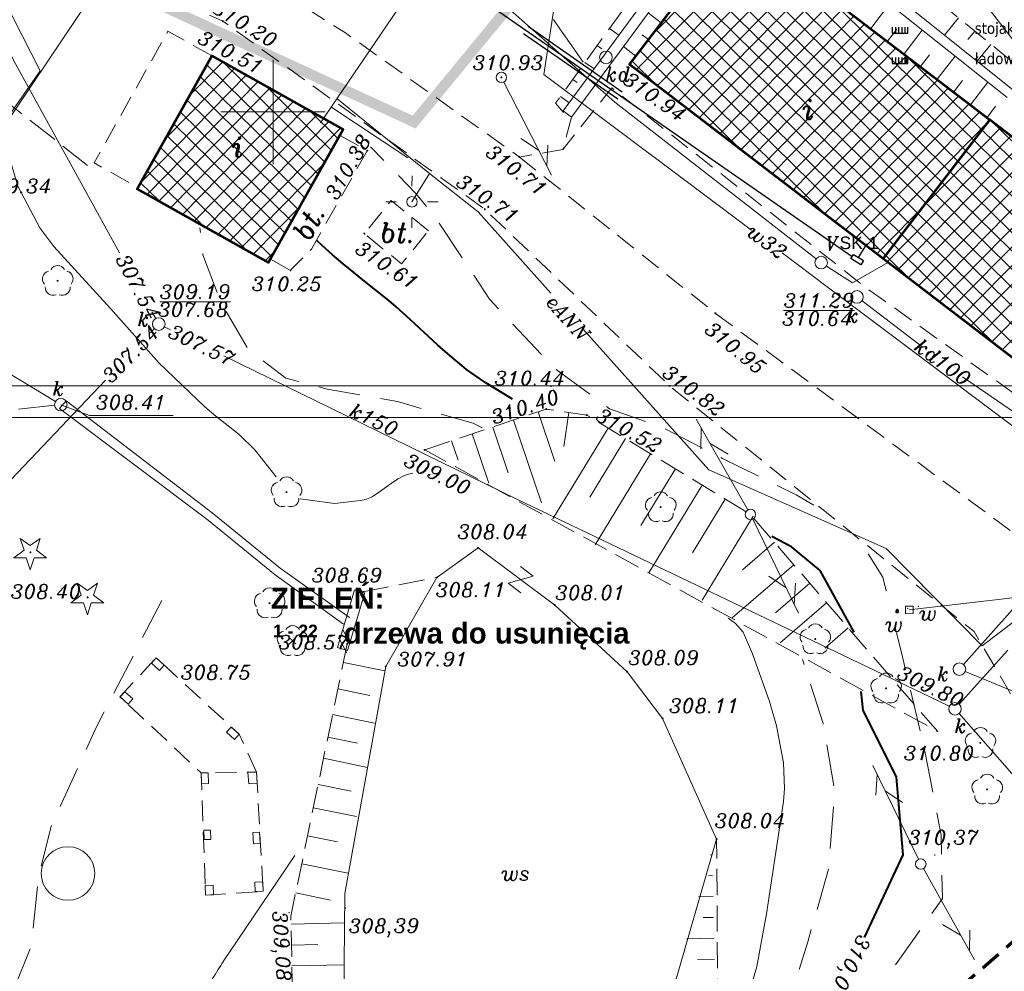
# Model space of a CAD drawing. Extents: x 4615668 to 9294084, y 5334101 to 10688993.
# Tile 15 of 37: x 4651220 to 4651267, y 5338690 to 5338736. Entities that reach past the tile are written whole.
import ezdxf
from ezdxf.enums import TextEntityAlignment as Align

# ---------------------------------------------------------------- set-up
doc = ezdxf.new("R2010")
doc.units = 0
doc.header["$MEASUREMENT"] = 0
for name, pattern in [('BUBZ02', [1.75, 1.25, -0.5]), ('BUIB10', [1.5, 1, -0.5]), ('DASHDOT', [25.4, 12.7, -6.35, 0, -6.35]), ('DASHED', [19.05, 12.7, -6.35]), ('EGBK02', [2, 1.5, -0.5]), ('KTCR', [1.5, 1, -0.5]), ('l215_500', [2.5, 1.5, -0.4125, 0.175, -0.4125]), ('l217_500', [2, 1.5, -0.5]), ('l266_500', [1, 0.5, -0.5]), ('l346_500', [1.5, 1, -0.5]), ('l423_500', [2, 1.5, -0.5]), ('l641_500', [1.5, 1, -0.5]), ('l812_500', [3, 2, -1]), ('l823_500', [1.75, 1.25, -0.5])]:
    doc.linetypes.add(name, pattern=pattern)
for name, color, linetype in [('25', 7, 'Continuous'), ('52', 7, 'Continuous'), ('proj_tt_ww', 5, 'Continuous'), ('projekt', 202, 'Continuous'), ('sciany', 1, 'Continuous'), ('tpsa_stolarka', 4, 'Continuous')]:
    doc.layers.add(name, color=color, linetype=linetype)
for name, color, linetype, lineweight in [('A_SZRAF', 253, 'Continuous', 5), ('budynek', 7, 'Continuous', 53), ('chodnik', 7, 'l423_500', 13), ('e_slupy', 7, 'Continuous', 13), ('eNN', 7, 'Continuous', 13), ('funkcja_kondygnacja', 7, 'Continuous', 13), ('gr_klasy', 7, 'l217_500', 13), ('hatch', 253, 'Continuous', 0), ('k', 7, 'Continuous', 13), ('k_elem_naziemne', 7, 'Continuous', 13), ('k_opis', 7, 'Continuous', 13), ('k_rzedne', 7, 'Continuous', 13), ('mur', 7, 'Continuous', 13), ('opisy_drog', 7, 'Continuous', 13), ('pkt_wys', 7, 'Continuous', 13), ('przehaczenie', 7, 'Continuous', 13), ('robocza26', 7, 'Continuous', 13), ('robocza50', 7, 'Continuous', 13), ('rowy', 7, 'l266_500', 13), ('sciany - mur', 1, 'Continuous', 30), ('skarpa_gora', 7, 'l823_500', 13), ('skarpa_umoc', 7, 'Continuous', 13), ('t', 7, 'Continuous', 13), ('t_elem_naziemne', 7, 'Continuous', 13), ('t_slupy', 7, 'Continuous', 13), ('w', 7, 'Continuous', 13), ('w_elem_naziemne', 7, 'Continuous', 13), ('warst_ciagla', 7, 'Continuous', 0), ('warst_opis', 7, 'Continuous', 0), ('warst_pogrub', 7, 'Continuous', 40), ('warst_przeryw', 7, 'l812_500', 0), ('wiata', 7, 'l346_500', 13), ('wiata_podpora', 7, 'Continuous', 13), ('woda_stojaca', 7, 'Continuous', 13), ('Wymiar', 7, 'Continuous', 9), ('zakresy', 7, 'l215_500', 70), ('zielen', 7, 'Continuous', 13)]:
    doc.layers.add(name, color=color, linetype=linetype, lineweight=lineweight)
doc.styles.add('ARIAL_CE', font='arial.ttf', dxfattribs={"height": 15})
doc.styles.get("Standard").update_dxf_attribs({"font": 'txt.shx'})
doc.styles.add('Style-ITALIC_1250', font='ITALIC_1250.shx')
doc.styles.add('tomek14', font='ISOCP.shx', dxfattribs={"height": 14})
doc.styles.add('txt', font='TXT', dxfattribs={"height": 0.2})
pattern_1 = [(45.5, (-2238.741, -612.6516), (-0.44578153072, 0.43806829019), []), (135.5, (-2238.741, -612.6516), (-0.43806829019, -0.44578153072), [])]

# ---------------------------------------------------------------- blocks, each defined once
blk = doc.blocks.new('*M45')
at = {"layer": '25', "color": 165, "linetype": 'Continuous'}
blk.add_lwpolyline([(5, 0), (4.9, 0.8), (4.8, 1.5), (4.5, 2.3), (4, 2.9), (3.5, 3.5), (2.9, 4), (2.3, 4.5), (1.5, 4.8), (0.8, 4.9), (0, 5), (-0.8, 4.9), (-1.6, 4.8), (-2.3, 4.5), (-2.9, 4), (-3.5, 3.5), (-4.1, 2.9), (-4.5, 2.3), (-4.8, 1.5), (-4.9, 0.8), (-5, 0), (-4.9, -0.8), (-4.7, -1.6), (-4.4, -2.3), (-4, -3), (-3.5, -3.5), (-2.9, -4.1), (-2.3, -4.5), (-1.5, -4.8), (-0.8, -4.9), (0, -5), (0.8, -4.9), (1.6, -4.7), (2.3, -4.4), (3, -4), (3.6, -3.5), (4.1, -2.9), (4.5, -2.2), (4.8, -1.5), (4.9, -0.8), (5, 0)], dxfattribs=at)
blk.add_lwpolyline([(5, 0), (4.9, 0.8), (4.8, 1.5), (4.5, 2.3), (4, 2.9), (3.5, 3.5), (2.9, 4), (2.3, 4.5), (1.5, 4.8), (0.8, 4.9), (0, 5), (-0.8, 4.9), (-1.6, 4.8), (-2.3, 4.5), (-2.9, 4), (-3.5, 3.5), (-4.1, 2.9), (-4.5, 2.3), (-4.8, 1.5), (-4.9, 0.8), (-5, 0), (-4.9, -0.8), (-4.7, -1.6), (-4.4, -2.3), (-4, -3), (-3.5, -3.5), (-2.9, -4.1), (-2.3, -4.5), (-1.5, -4.8), (-0.8, -4.9), (0, -5), (0.8, -4.9), (1.6, -4.7), (2.3, -4.4), (3, -4), (3.6, -3.5), (4.1, -2.9), (4.5, -2.2), (4.8, -1.5), (4.9, -0.8), (5, 0)], dxfattribs=at)
for p in [(-4.9, 0.8), (-4.8, 1.5), (-4.5, 2.3), (-4.1, 2.9), (-3.5, 3.5), (-2.9, 4), (-2.3, 4.5), (-1.6, 4.8), (-0.8, 4.9), (0, 5), (0.8, 4.9), (1.5, 4.8), (2.3, 4.5), (2.9, 4), (3.5, 3.5), (4, 2.9), (4.5, 2.3), (4.8, 1.5), (4.9, 0.8), (5, 0), (-5, 0), (-4.9, -0.8), (-4.7, -1.6), (-4.4, -2.3), (-4, -3), (-3.5, -3.5), (-2.9, -4.1), (-2.3, -4.5), (-1.5, -4.8), (-0.8, -4.9), (0, -5), (0.8, -4.9), (1.6, -4.7), (2.3, -4.4), (3, -4), (3.6, -3.5), (4.1, -2.9), (4.5, -2.2), (4.8, -1.5), (4.9, -0.8)]:
    blk.add_point(p, dxfattribs=at)
blk = doc.blocks.new('*M46')
at = {"layer": '25', "color": 165, "linetype": 'Continuous'}
blk.add_lwpolyline([(5, 0), (4.9, 0.8), (4.8, 1.5), (4.5, 2.3), (4, 2.9), (3.5, 3.5), (2.9, 4), (2.3, 4.5), (1.5, 4.8), (0.8, 4.9), (0, 5), (-0.8, 4.9), (-1.6, 4.8), (-2.3, 4.5), (-2.9, 4), (-3.5, 3.5), (-4.1, 2.9), (-4.5, 2.3), (-4.8, 1.5), (-4.9, 0.8), (-5, 0), (-4.9, -0.8), (-4.7, -1.6), (-4.4, -2.3), (-4, -3), (-3.5, -3.5), (-2.9, -4.1), (-2.3, -4.5), (-1.5, -4.8), (-0.8, -4.9), (0, -5), (0.8, -4.9), (1.6, -4.7), (2.3, -4.4), (3, -4), (3.6, -3.5), (4.1, -2.9), (4.5, -2.2), (4.8, -1.5), (4.9, -0.8), (5, 0)], dxfattribs=at)
blk.add_lwpolyline([(5, 0), (4.9, 0.8), (4.8, 1.5), (4.5, 2.3), (4, 2.9), (3.5, 3.5), (2.9, 4), (2.3, 4.5), (1.5, 4.8), (0.8, 4.9), (0, 5), (-0.8, 4.9), (-1.6, 4.8), (-2.3, 4.5), (-2.9, 4), (-3.5, 3.5), (-4.1, 2.9), (-4.5, 2.3), (-4.8, 1.5), (-4.9, 0.8), (-5, 0), (-4.9, -0.8), (-4.7, -1.6), (-4.4, -2.3), (-4, -3), (-3.5, -3.5), (-2.9, -4.1), (-2.3, -4.5), (-1.5, -4.8), (-0.8, -4.9), (0, -5), (0.8, -4.9), (1.6, -4.7), (2.3, -4.4), (3, -4), (3.6, -3.5), (4.1, -2.9), (4.5, -2.2), (4.8, -1.5), (4.9, -0.8), (5, 0)], dxfattribs=at)
for p in [(-4.9, 0.8), (-4.8, 1.5), (-4.5, 2.3), (-4.1, 2.9), (-3.5, 3.5), (-2.9, 4), (-2.3, 4.5), (-1.6, 4.8), (-0.8, 4.9), (0, 5), (0.8, 4.9), (1.5, 4.8), (2.3, 4.5), (2.9, 4), (3.5, 3.5), (4, 2.9), (4.5, 2.3), (4.8, 1.5), (4.9, 0.8), (5, 0), (-5, 0), (-4.9, -0.8), (-4.7, -1.6), (-4.4, -2.3), (-4, -3), (-3.5, -3.5), (-2.9, -4.1), (-2.3, -4.5), (-1.5, -4.8), (-0.8, -4.9), (0, -5), (0.8, -4.9), (1.6, -4.7), (2.3, -4.4), (3, -4), (3.6, -3.5), (4.1, -2.9), (4.5, -2.2), (4.8, -1.5), (4.9, -0.8)]:
    blk.add_point(p, dxfattribs=at)
blk = doc.blocks.new('*M47')
at = {"layer": '25', "color": 165, "linetype": 'Continuous'}
blk.add_line((0, 5), (0, 10), dxfattribs=at)
blk.add_line((0, 5), (0, 10), dxfattribs=at)
for p in [(0, 10), (0, 5)]:
    blk.add_point(p, dxfattribs=at)
blk = doc.blocks.new('*M48')
at = {"layer": '25', "color": 165, "linetype": 'Continuous'}
blk.add_line((-3.5, 6.5), (0, 10), dxfattribs=at)
blk.add_line((-3.5, 6.5), (0, 10), dxfattribs=at)
for p in [(-3.5, 6.5), (0, 10)]:
    blk.add_point(p, dxfattribs=at)
blk = doc.blocks.new('*M49')
at = {"layer": '25', "color": 165, "linetype": 'Continuous'}
blk.add_line((0, 10), (3.5, 6.5), dxfattribs=at)
blk.add_line((0, 10), (3.5, 6.5), dxfattribs=at)
for p in [(0, 10), (3.5, 6.5)]:
    blk.add_point(p, dxfattribs=at)
blk = doc.blocks.new('HYP')
at = {"layer": '25', "color": 165, "linetype": 'Continuous'}
for name in ['*M45', '*M46', '*M48', '*M47', '*M49']:
    blk.add_blockref(name, (0, 0), dxfattribs=at)
blk = doc.blocks.new('WYS')
at = {"layer": '52', "color": 67, "linetype": 'Continuous'}
blk.add_circle((0, 0), 0.08, dxfattribs=at)
blk = doc.blocks.new('506_5')
at = {"layer": 'k_elem_naziemne', "color": 24, "linetype": 'Continuous', "lineweight": 13}
blk.add_circle((0, 0), 0.3, dxfattribs=at)
blk = doc.blocks.new('511_5')
at = {"layer": 'e_slupy', "color": 7, "linetype": 'Continuous', "lineweight": 13}
blk.add_circle((0, 0), 0.25, dxfattribs=at)
blk = doc.blocks.new('515_5')
at = {"layer": 'e_slupy', "color": 7, "linetype": 'Continuous', "lineweight": 13}
for p, q in [((0, 0.75), (0, 1.25)), ((-1.25, 0), (-0.75, 0)), ((0.75, 0), (1.25, 0)), ((0, -1.25), (0, -0.75))]:
    blk.add_line(p, q, dxfattribs=at)
blk = doc.blocks.new('506_5_1')
at = {"layer": 't_elem_naziemne', "color": 7, "linetype": 'Continuous', "lineweight": 13}
blk.add_circle((0, 0), 0.3, dxfattribs=at)
blk = doc.blocks.new('922_5')
at = {"layer": 'zielen', "linetype": 'Continuous', "lineweight": 13}
h = blk.add_hatch(color=96, dxfattribs=at)
edge = h.paths.add_edge_path()
edge.add_arc((0, 0), 0.05, 0, 360)
at = {"layer": 'zielen', "color": 96, "linetype": 'Continuous', "lineweight": 13}
for centre, start, end in [((0.005, 0.357), 30.1243, 149.8757), ((-0.352, 0.098), 101.9988, 221.9759), ((0.362, 0.098), 318.0241, 78.0012), ((-0.215, -0.321), 174.335, 293.7607), ((0.225, -0.321), 246.2393, 5.665)]:
    blk.add_arc(centre, 0.375, start, end, dxfattribs=at)
blk = doc.blocks.new('921_5')
at = {"layer": 'zielen', "linetype": 'Continuous', "lineweight": 13}
h = blk.add_hatch(color=96, dxfattribs=at)
edge = h.paths.add_edge_path()
edge.add_arc((0, 0), 0.05, 0, 360)
at = {"layer": 'zielen', "color": 96, "linetype": 'Continuous', "lineweight": 13, "flags": 128}
blk.add_lwpolyline([(-0.01, -0.83), (0.17, -0.26), (0.77, -0.26), (0.29, 0.1), (0.47, 0.67), (-0.01, 0.32), (-0.5, 0.67), (-0.31, 0.1), (-0.8, -0.26), (-0.2, -0.26)], close=True, dxfattribs=at)
blk = doc.blocks.new('511_5_1')
at = {"layer": 't_slupy', "color": 7, "linetype": 'Continuous', "lineweight": 13}
blk.add_circle((0, 0), 0.25, dxfattribs=at)
blk = doc.blocks.new('SUPT01')
at = {"layer": 't_slupy', "color": 30, "linetype": 'Continuous', "lineweight": 13}
for p, q in [((95.32, 0), (78, 10)), ((5, 0), (105, 0)), ((60.68, -10), (78, 0))]:
    blk.add_line(p, q, dxfattribs=at)
blk = doc.blocks.new('SUPT1')
at = {"layer": 't_slupy', "color": 30, "linetype": 'Continuous', "lineweight": 13, "xscale": 0.05, "yscale": 0.05, "zscale": 0.05}
blk.add_blockref('SUPT01', (0, 0), dxfattribs=at)
blk = doc.blocks.new('*U105')
at = {"layer": 'mur', "color": 7, "linetype": 'Continuous', "lineweight": 13}
for p, q in [((0, 0.0005), (-0.0007, -0.0002)), ((0.0007, 0.0005), (0, -0.0002))]:
    blk.add_line(p, q, dxfattribs=at)
blk = doc.blocks.new('801_5')
at = {"layer": 'pkt_wys', "linetype": 'Continuous', "lineweight": 13}
h = blk.add_hatch(color=7, dxfattribs=at)
edge = h.paths.add_edge_path()
edge.add_arc((0, 0), 0.05, 0, 360)
blk = doc.blocks.new('507_5')
at = {"layer": 'w_elem_naziemne', "color": 7, "linetype": 'Continuous', "lineweight": 13, "flags": 128}
blk.add_lwpolyline([(-0.18, -0.18), (0.18, -0.18), (0.18, 0.18), (-0.18, 0.18)], close=True, dxfattribs=at)
blk = doc.blocks.new('991_5')
at = {"layer": 'przehaczenie', "color": 7, "linetype": 'Continuous', "lineweight": 13, "flags": 128}
blk.add_lwpolyline([(-0.38, 0.5), (0.38, 0.5), (-0.38, -0.5), (0.38, -0.5)], dxfattribs=at)
blk = doc.blocks.new('G$C3390F2A0')
at = {"layer": 'budynek', "color": 7, "linetype": 'Continuous', "lineweight": 53}
blk.add_line((137.039, 109.831), (131.935, 103.165), dxfattribs=at)
at = {"layer": 'budynek', "color": 7, "linetype": 'Continuous', "lineweight": 53, "flags": 128}
for points in [[(119.808, 112.453), (124.906, 119.109), (137.031, 109.822), (137.038, 109.832), (149.345, 100.39), (144.247, 93.734)], [(99.838, 112.875), (106.13, 109.347), (102.561, 102.981), (96.269, 106.508)]]:
    blk.add_lwpolyline(points, close=True, dxfattribs=at)
at = {"layer": 'chodnik', "color": 7, "linetype": 'KTCR', "lineweight": 13}
blk.add_line((102.654, 103.148), (103.605, 102.615), dxfattribs=at)
at = {"layer": 'chodnik', "color": 7, "linetype": 'KTCR', "lineweight": 13, "flags": 128}
for points in [[(116.626, 108.389), (114.554, 108.033), (114.554, 108.033), (114.554, 108.033), (106.236, 113.966), (96.717, 119.999), (93.715, 121.509), (92.12, 123.324), (91.281, 125.389), (91.337, 127.664), (91.881, 128.75), (95.101, 136.793), (95.101, 136.793), (98.306, 145.43), (99.411, 145.057)], [(91.05, 116.682), (94.448, 116.483), (97.042, 116.054), (100.367, 114.528), (112.897, 105.533), (112.897, 105.533), (121.73, 97.085), (136.288, 85.332), (136.288, 85.332), (140.543, 78.104), (140.543, 78.104)], [(99.823, 112.883), (97.748, 114.047), (94.219, 107.752), (96.293, 106.588)], [(117.042, 109.94), (116.626, 108.389), (118.971, 111.336), (131.21, 101.72), (143.551, 92.899), (143.785, 93.184)], [(105.973, 109.067), (107.275, 108.337), (104.611, 103.632), (103.605, 102.615)], [(114.554, 108.033), (123.919, 100.562), (144.928, 85.077), (153.883, 83.349)]]:
    blk.add_lwpolyline(points, dxfattribs=at)
blk.add_lwpolyline([(110.205, 104.502), (108.423, 105.949), (107.138, 104.367), (108.919, 102.92)], close=True, dxfattribs=at)
at = {"layer": 'chodnik', "color": 7, "linetype": 'Continuous', "lineweight": 13, "ltscale": 0.1}
blk.add_circle((92.967, 73.759), 1.282, dxfattribs=at)
at = {"layer": 'eNN', "color": 1, "linetype": 'Continuous', "lineweight": 13}
blk.add_line((110.26, 107.252), (109.414, 105.888), dxfattribs=at)
at = {"layer": 'eNN', "color": 1, "linetype": 'Continuous', "lineweight": 13, "flags": 128}
for points in [[(99.894, 119.788), (108.838, 115.343), (108.736, 115.104), (105.035, 109.667)], [(116.056, 101.521), (112.579, 105.415), (110.26, 107.252), (105.827, 110.83)], [(145.794, 89.743), (141.831, 88.583), (136.68, 84.656), (132.082, 89.313), (123.604, 93.063), (117.592, 99.799)]]:
    blk.add_lwpolyline(points, dxfattribs=at)
at = {"layer": 'gr_klasy', "color": 96, "linetype": 'EGBK02', "lineweight": 13}
blk.add_line((93.907, 107.632), (85.811, 113.961), dxfattribs=at)
at = {"layer": 'k', "color": 24, "linetype": 'Continuous', "lineweight": 13}
for p, q in [((133.854, 98.92), (130.934, 101.159)), ((96.913, 99.628), (97.101, 99.825)), ((97.577, 99.91), (97.874, 99.764)), ((100.411, 98.523), (114.465, 91.646)), ((90.021, 97.759), (92.37, 96.34)), ((142.881, 92.595), (135.743, 97.513)), ((82.146, 84.119), (94.756, 97.362)), ((90.604, 95.972), (92.336, 96.169)), ((114.465, 91.646), (134.136, 82.233)), ((139.612, 88.068), (135.79, 83.757)), ((135.579, 81.861), (137.899, 84.445)), ((134.136, 82.233), (135.108, 81.768)), ((135.576, 81.412), (142.447, 73.567))]:
    blk.add_line(p, q, dxfattribs=at)
at = {"layer": 'k', "color": 24, "linetype": 'Continuous', "lineweight": 13, "flags": 128}
for points in [[(95.431, 103.452), (90.375, 112.641), (87.506, 118.734)], [(97.163, 100.305), (96.982, 100.633)]]:
    blk.add_lwpolyline(points, dxfattribs=at)
at = {"layer": 'k_rzedne', "color": 24, "linetype": 'Continuous', "lineweight": 13, "flags": 128}
for points in [[(92.626, 96.185), (94, 95.663), (98, 95.663)], [(135.868, 83.419), (138.143, 82.489), (142.143, 82.489)]]:
    blk.add_lwpolyline(points, dxfattribs=at)
at = {"layer": 'mur', "color": 7, "linetype": 'Continuous', "lineweight": 13}
for p, q in [((106.673, 87.334), (105.854, 84.574)), ((107.153, 87.192), (106.333, 84.432)), ((107.153, 87.192), (106.673, 87.334)), ((106.333, 84.432), (105.854, 84.574))]:
    blk.add_line(p, q, dxfattribs=at)
at = {"layer": 'robocza26', "color": 7, "linetype": 'Continuous', "lineweight": 0}
for p, q in [((102.769, 107.688), (102.769, 112.688)), ((100.269, 110.188), (105.269, 110.188))]:
    blk.add_line(p, q, dxfattribs=at)
at = {"layer": 'robocza50', "color": 7, "linetype": 'Continuous', "lineweight": 0}
for p, q in [((102.769, 107.688), (102.769, 112.688)), ((100.269, 110.188), (105.269, 110.188))]:
    blk.add_line(p, q, dxfattribs=at)
at = {"layer": 'rowy', "color": 7, "linetype": 'Continuous', "lineweight": 13}
blk.add_line((116.64, 110.235), (117.042, 109.94), dxfattribs=at)
at = {"layer": 'rowy', "color": 7, "linetype": 'Continuous', "lineweight": 13, "flags": 128}
for points in [[(138.208, 111.198), (125.079, 121.701), (116.64, 110.235)], [(137.873, 110.877), (125.173, 120.985), (117.042, 109.94)], [(92.877, 96.374), (92.568, 96.002), (99.608, 90.702), (102.873, 88.047), (106.146, 85.685)], [(106.434, 86.001), (103.113, 88.359), (99.859, 91.005), (92.877, 96.374)]]:
    blk.add_lwpolyline(points, dxfattribs=at)
at = {"layer": 'sciany - mur', "color": 30, "lineweight": 0, "ltscale": 4}
blk.add_line((105.534, 110.432), (109.214, 107.99), dxfattribs=at)
at = {"layer": 'skarpa_gora', "color": 7, "linetype": 'BUBZ02', "lineweight": 13}
blk.add_line((107.07, 87.233), (110.61, 87.922), dxfattribs=at)
at = {"layer": 'skarpa_gora', "color": 7, "linetype": 'BUBZ02', "lineweight": 13, "flags": 128}
for points in [[(163.557, 91.986), (158.529, 93.27), (151.372, 101.262), (139.637, 111.337), (129.274, 119.838), (125.118, 122.887), (116.283, 110.605), (116.665, 110.154)], [(106.318, 84.745), (103.622, 71.713), (103.867, 60.789), (115.815, 57.002), (124.078, 60.87), (123.982, 75.407)]]:
    blk.add_lwpolyline(points, dxfattribs=at)
blk.add_lwpolyline([(110.024, 94.025), (115.836, 95.975), (117.774, 95.689), (125.597, 90.935), (134.54, 80.563)], close=True, dxfattribs=at)
at = {"layer": 'skarpa_umoc', "color": 7, "linetype": 'Continuous', "lineweight": 13}
for p, q in [((131.354, 114.185), (132.25, 115.353)), ((121.334, 114.446), (120.71, 114.923)), ((135.551, 114.689), (134.875, 113.865)), ((118.854, 114.179), (119.304, 113.854)), ((132.149, 113.577), (132.59, 114.153)), ((132.943, 112.969), (133.814, 114.108)), ((136.323, 114.055), (135.989, 113.647)), ((120.726, 113.652), (120.422, 113.884)), ((118.27, 113.366), (118.49, 113.208)), ((120.118, 112.857), (119.525, 113.312)), ((137.097, 113.421), (136.436, 112.615)), ((117.686, 112.554), (118.118, 112.244)), ((133.736, 112.361), (134.167, 112.922)), ((134.53, 111.753), (135.38, 112.862)), ((117.102, 111.743), (117.313, 111.591)), ((135.324, 111.145), (135.743, 111.692)), ((136.117, 110.536), (136.945, 111.616)), ((116.518, 110.931), (116.932, 110.632)), ((136.912, 109.928), (137.319, 110.461)), ((115.447, 95.845), (116.243, 93.473)), ((116.911, 95.816), (116.671, 94.186)), ((113.277, 95.117), (114.014, 92.92)), ((114.274, 95.451), (115.601, 91.494)), ((112.299, 94.788), (113.087, 92.439)), ((118.793, 95.07), (116.154, 90.727)), ((111.305, 94.455), (111.616, 93.527)), ((119.623, 94.565), (117.919, 91.761)), ((120.818, 93.839), (118.168, 89.479)), ((122.008, 93.116), (120.361, 90.406)), ((123.286, 92.339), (120.736, 88.142)), ((124.382, 91.673), (122.822, 89.105)), ((125.726, 90.857), (123.285, 86.841)), ((126.743, 89.606), (125.211, 88.285)), ((127.675, 88.524), (124.73, 85.985)), ((128.434, 87.645), (126.798, 86.234)), ((129.239, 86.711), (127.012, 84.79)), ((130.275, 85.509), (129.151, 84.541)), ((106.135, 83.86), (108.112, 83.451)), ((105.872, 82.59), (107.399, 82.274)), ((105.62, 81.371), (107.63, 80.955)), ((105.395, 80.285), (106.81, 79.992)), ((105.185, 79.269), (107.292, 78.833)), ((104.926, 78.019), (106.507, 77.692)), ((104.696, 76.906), (106.757, 76.48)), ((104.418, 75.563), (105.847, 75.267)), ((123.768, 74.66), (123.689, 74.658)), ((104.142, 74.229), (106.364, 73.77)), ((123.791, 73.66), (123.598, 73.656)), ((103.853, 72.832), (105.526, 72.486)), ((123.813, 72.66), (123.12, 72.645)), ((123.835, 71.66), (123.336, 71.65)), ((103.63, 71.336), (106.192, 71.393)), ((123.858, 70.661), (122.552, 70.632)), ((103.653, 70.336), (104.917, 70.365)), ((103.676, 69.336), (106.172, 69.392)), ((123.88, 69.661), (123.074, 69.643))]:
    blk.add_line(p, q, dxfattribs=at)
at = {"layer": 't', "color": 30, "linetype": 'Continuous', "lineweight": 13, "flags": 128}
for points in [[(89.49, 108.845), (89.751, 109.272), (99.334, 123.557), (101.252, 126.401)], [(112.242, 116.735), (119.11, 110.661), (128.741, 103.167)], [(129.23, 102.819), (130.475, 102.008), (132.17, 102.984)]]:
    blk.add_lwpolyline(points, dxfattribs=at)
at = {"layer": 'w', "color": 160, "linetype": 'Continuous', "lineweight": 13, "flags": 128}
for points in [[(74.672, 87.612), (79.057, 94.063), (85.756, 103.726), (91.641, 112.155), (84.681, 125.781), (81.656, 131.737), (81.544, 135.866)], [(125.654, 104.54), (115.718, 111.983), (117.075, 120.883), (116.241, 127.713), (114.585, 129.459), (112.415, 130.81)], [(158.012, 87.149), (142.091, 92.194), (129.273, 101.829), (127.111, 103.449)], [(158.867, 94.417), (153.693, 88.751), (152.955, 87.72), (142.935, 87.498), (133.195, 86.369), (133.195, 86.369), (133.195, 86.369)]]:
    blk.add_lwpolyline(points, dxfattribs=at)
at = {"layer": 'w', "color": 160, "linetype": 'Continuous', "lineweight": 13}
for p in [(133.116, 86.437), (133.626, 86.538)]:
    blk.add_point(p, dxfattribs=at)
at = {"layer": 'warst_ciagla', "color": 21, "linetype": 'Continuous', "lineweight": 0, "flags": 128}
for points in [[(116.185, 114.603), (116.491, 114.169), (116.947, 113.515), (117.173, 113.187), (117.599, 112.568)], [(140.067, 111.172), (137.053, 115.038), (136.698, 115.476), (136.454, 115.762), (135.948, 116.319), (135.688, 116.591), (135.156, 117.125), (134.611, 117.647), (133.501, 118.67), (132.274, 119.772), (131.655, 120.315), (130.718, 121.119), (129.292, 122.302), (129.001, 122.533), (128.41, 122.982), (127.617, 123.575), (127.226, 123.878), (126.654, 124.351)], [(102.92, 92.731), (101.895, 94.025), (101.155, 94.766), (100.039, 95.629), (99.502, 96.082), (97.324, 98.171), (94.991, 100.781), (92.293, 103.748), (91.616, 104.64), (90.574, 106.636), (89.866, 109.033), (88.699, 111.185), (88.549, 111.681)], [(109.45, 92.91), (109.198, 92.841), (109.106, 92.81), (108.928, 92.735), (108.758, 92.645), (108.431, 92.429), (107.798, 91.962), (107.582, 91.826), (107.471, 91.766), (107.242, 91.67), (107.123, 91.634), (106.938, 91.601), (105.704, 91.466), (104.061, 91.677)], [(124.015, 63.663), (125.555, 68.081), (125.901, 69.312), (126.371, 71.836), (127.186, 77.21), (127.231, 77.823), (127.172, 79.054), (126.839, 80.824), (126.511, 81.98), (125.691, 84.271), (125.246, 85.302), (124.889, 85.713), (124.528, 85.974)], [(97.602, 64.215), (98.368, 65.837), (98.466, 66.042), (98.614, 66.348), (98.765, 66.653), (98.841, 66.805), (98.995, 67.109), (99.073, 67.26), (99.191, 67.487), (99.351, 67.787), (99.432, 67.937), (99.555, 68.16), (99.68, 68.382), (99.744, 68.493), (99.915, 68.786), (100.002, 68.932), (100.135, 69.15), (100.27, 69.366), (100.338, 69.474), (100.476, 69.688), (100.546, 69.794), (100.653, 69.953), (103.815, 74.616)]]:
    blk.add_lwpolyline(points, dxfattribs=at)
at = {"layer": 'warst_pogrub', "color": 21, "linetype": 'Continuous', "lineweight": 40, "flags": 128}
for points in [[(114.224, 96.446), (112.953, 97.235), (112.391, 97.608), (112.029, 97.874), (111.792, 98.058), (111.329, 98.439), (110.652, 99.035), (109.324, 100.265), (108.653, 100.869), (108.31, 101.162), (107.151, 102.098), (106.117, 102.926), (105.611, 103.352), (105.117, 103.792), (104.876, 104.019), (104.872, 104.022)], [(130.559, 85.31), (128.939, 88.256), (127.559, 89.393), (126.619, 89.88)], [(131.055, 70.695), (132.899, 74.652), (132.589, 78.363), (130.988, 81.568), (130.893, 82.463)]]:
    blk.add_lwpolyline(points, dxfattribs=at)
at = {"layer": 'warst_przeryw', "color": 21, "linetype": 'l812_500', "lineweight": 0, "flags": 128}
for points in [[(128.633, 91.371), (127.777, 91.879), (124.26, 93.613), (121.485, 95.051), (118.859, 95.991), (116.233, 97.925), (113.127, 101.229), (110.597, 105.051), (109.602, 106.294), (107.424, 108.524)], [(112.708, 95.117), (112.34, 95.295), (108.724, 96.334), (105.356, 96.926), (103.387, 97.456), (101.603, 98.795), (100.263, 101.127), (99.42, 103.361), (99.269, 104.652)], [(112.774, 95.085), (112.72, 95.111)], [(132.094, 87.281), (131.934, 87.935), (130.851, 89.659)], [(90.088, 53.384), (90.352, 55.01), (90.32, 56.666), (89.847, 57.818), (88.904, 57.995), (87.195, 57.224), (84.306, 55.654), (82.186, 54.558), (80.594, 54.29), (78.706, 54.672), (75.944, 56.2), (74.261, 57.529), (73.758, 59.155), (73.933, 61.018), (74.548, 64.912), (75.842, 68.018), (77.547, 72.741), (78.664, 75.522), (79.867, 77.672), (80.898, 78.855), (81.87, 79.211), (83.138, 79.065), (83.907, 77.795), (84.853, 75.282), (86.567, 71.263), (87.099, 69.379), (88.251, 67.547), (89.284, 66.809), (90.079, 67.491), (91.226, 70.33), (91.546, 73.583), (92.16, 76.003), (94.278, 80.677), (97.704, 87.308)], [(126.07, 59.367), (126.371, 60.532), (128.892, 64.259), (132.253, 68.982), (134.775, 72.56), (134.722, 75.59), (133.825, 80.14), (132.831, 84.261), (132.586, 85.265)], [(100.791, 38.3), (101.367, 41.964), (102.747, 48.024), (104.426, 51.353), (108.336, 53.693), (112.542, 55.633), (116.948, 57.029), (124.159, 60.537), (125.988, 63.084), (128.356, 70.536), (129.332, 73.99), (129.625, 77.666), (129.077, 80.942), (128.09, 83.998)]]:
    blk.add_lwpolyline(points, dxfattribs=at)
at = {"layer": 'wiata', "color": 7, "linetype": 'BUIB10', "lineweight": 13, "flags": 128}
blk.add_lwpolyline([(101.983, 78.613), (101.154, 80.421), (97.186, 84.081), (95.453, 82.214), (99.337, 78.57)], dxfattribs=at)
blk.add_lwpolyline([(101.983, 78.613), (102.294, 72.909), (99.542, 72.728), (99.337, 78.57)], close=True, dxfattribs=at)
at = {"layer": 'wiata_podpora', "color": 7, "linetype": 'Continuous', "lineweight": 13, "flags": 128}
for points in [[(96.96, 83.821), (97.343, 83.478), (97.566, 83.726), (97.184, 84.069)], [(95.682, 82.456), (96.065, 82.112), (95.842, 81.863), (95.459, 82.207)], [(100.771, 80.764), (100.547, 80.515), (100.931, 80.172), (101.154, 80.422)], [(99.337, 78.57), (99.354, 78.056), (99.688, 78.068), (99.671, 78.582)], [(101.573, 78.589), (101.606, 78.046), (102.015, 78.07), (101.983, 78.613)], [(99.781, 75.84), (99.797, 75.393), (99.477, 75.381), (99.461, 75.828)], [(101.805, 75.719), (101.839, 75.18), (102.156, 75.2), (102.121, 75.739)], [(99.525, 73.184), (99.542, 72.728), (99.922, 72.742), (99.905, 73.198)], [(102.279, 73.355), (102.294, 72.909), (101.915, 72.897), (101.9, 73.343)]]:
    blk.add_lwpolyline(points, close=True, dxfattribs=at)
at = {"layer": 'woda_stojaca', "color": 132, "linetype": 'Continuous', "lineweight": 13, "flags": 128}
blk.add_lwpolyline([(121.398, 81.175), (123.982, 75.407), (120.229, 62.403), (117.074, 59.117), (106.104, 62.79), (106.207, 72.811), (108.162, 83.661), (110.61, 87.922), (110.61, 87.922), (112.574, 89.335), (116.24, 86.602), (119.7, 83.408)], close=True, dxfattribs=at)
at = {"layer": 'zakresy', "color": 217, "linetype": 'l641_500', "lineweight": 70, "flags": 128}
blk.add_lwpolyline([(6.931, 10.558), (39.477, 110.069), (74.623, 175.45), (179.151, 163.591), (168.968, 97.168), (66.518, 8.467), (6.931, 10.558)], dxfattribs=at)
at = {"layer": 'e_slupy', "color": 7, "linetype": 'Continuous', "lineweight": 13, "rotation": 359.9241255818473}
blk.add_blockref('515_5', (109.414, 105.888), dxfattribs=at)
at = {"layer": 'e_slupy', "color": 7, "linetype": 'Continuous', "lineweight": 13}
blk.add_blockref('511_5', (109.414, 105.888), dxfattribs=at)
at = {"layer": 'k_elem_naziemne', "color": 24, "linetype": 'Continuous', "lineweight": 13}
for p, rotation in [((118.688, 112.803), 308.4836465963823), ((130.696, 101.341), 269.7429824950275), ((97.307, 100.042), 257.1015414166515), ((92.626, 96.185), 293.5522635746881), ((135.591, 83.533), 268.9497206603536), ((135.379, 81.638), 263.7817817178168)]:
    blk.add_blockref('506_5', p, dxfattribs=dict(at, rotation=rotation))
at = {"layer": 'mur', "color": 7, "linetype": 'Continuous', "lineweight": 13, "xscale": 713.9999999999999, "yscale": 713.9999999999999, "zscale": 713.9999999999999, "rotation": 253.4561238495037}
blk.add_blockref('*U105', (106.099, 84.897), dxfattribs=at)
at = {"layer": 'pkt_wys', "color": 7, "linetype": 'Continuous', "lineweight": 13}
for p in [(100.367, 114.528), (99.823, 112.883), (119.808, 112.453), (113.691, 111.84), (107.275, 108.337), (114.554, 108.033), (112.897, 105.533), (107.138, 104.367), (103.605, 102.615), (123.919, 100.562), (121.73, 97.085), (115.836, 95.975), (117.774, 95.689), (110.024, 94.025), (112.574, 89.335), (110.61, 87.922), (107.07, 87.233), (116.24, 86.602), (106.318, 84.745), (108.162, 83.661), (119.7, 83.408), (121.398, 81.175), (123.982, 75.407)]:
    blk.add_blockref('801_5', p, dxfattribs=at)
at = {"layer": 'pkt_wys', "color": 7, "linetype": 'Continuous', "lineweight": 13, "xscale": 0.1, "yscale": 0.1, "zscale": 0.1, "rotation": 0.06577989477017}
for p in [(93.697, 107.773), (116.066, 97.065), (134.54, 80.563), (134.413, 74.649), (106.236, 72.115), (103.538, 71.879)]:
    blk.add_blockref('WYS', p, dxfattribs=at)
at = {"layer": 'przehaczenie', "color": 7, "linetype": 'Continuous', "lineweight": 13, "rotation": 323.2955008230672}
blk.add_blockref('991_5', (114.613, 87.815), dxfattribs=at)
at = {"layer": 't_elem_naziemne', "color": 7, "linetype": 'Continuous', "lineweight": 13, "rotation": 288.4345172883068}
blk.add_blockref('506_5_1', (128.978, 102.982), dxfattribs=at)
at = {"layer": 't_slupy', "color": 7, "linetype": 'Continuous', "lineweight": 13}
for p in [(113.691, 111.84), (125.597, 90.935), (133.744, 74.213), (133.744, 74.213)]:
    blk.add_blockref('511_5_1', p, dxfattribs=at)
at = {"layer": 't_slupy', "color": 30, "linetype": 'Continuous', "lineweight": 13}
for p, rotation in [((113.691, 111.84), 297.0533425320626), ((125.597, 90.935), 119.6627597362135), ((125.597, 90.935), 295.9758295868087), ((133.744, 74.213), 115.9591705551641), ((133.744, 74.213), 299.1911819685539)]:
    blk.add_blockref('SUPT1', p, dxfattribs=dict(at, rotation=rotation))
at = {"layer": 'w', "color": 160, "linetype": 'Continuous', "lineweight": 13, "xscale": 0.01, "yscale": 0.01, "zscale": 0.01, "rotation": 0.06577989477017}
blk.add_blockref('HYP', (132.617, 86.29), dxfattribs=at)
at = {"layer": 'w_elem_naziemne', "color": 7, "linetype": 'Continuous', "lineweight": 13, "rotation": 0.3051151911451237}
blk.add_blockref('507_5', (133.195, 86.369), dxfattribs=at)
at = {"layer": 'zielen', "color": 96, "linetype": 'Continuous', "lineweight": 13}
for name, p in [('922_5', (92.47, 102.111)), ('922_5', (103.412, 92.002)), ('922_5', (121.306, 91.287)), ('921_5', (91.173, 89.122)), ('921_5', (93.903, 86.971)), ('922_5', (102.603, 86.69)), ('922_5', (128.697, 84.974)), ('922_5', (132.083, 82.616)), ('922_5', (136.593, 80.01)), ('922_5', (136.914, 77.782))]:
    blk.add_blockref(name, p, dxfattribs=at)
at = {"layer": 'eNN', "color": 1, "linetype": 'Continuous', "lineweight": 13, "insert": (115.774, 101.062), "char_height": 0.68, "attachment_point": 7, "rotation": 311.7508, "line_spacing_factor": 0.722892, "style": 'txt'}
blk.add_mtext('\\FITALIC_1250.shx;eANN', dxfattribs=at)
at = {"layer": 'funkcja_kondygnacja', "color": 7, "linetype": 'Continuous', "lineweight": 13, "style": 'Style-ITALIC_1250'}
for p in [(128.349, 110.314), (101.072, 108.505)]:
    blk.add_text('i', height=0.94, dxfattribs=at).set_placement(p, align=Align.MIDDLE_CENTER)
at = {"layer": 'k', "color": 24, "linetype": 'Continuous', "lineweight": 13, "char_height": 0.68, "attachment_point": 5, "line_spacing_factor": 0.722892, "style": 'txt'}
for s, insert, rotation in [('\\FITALIC_1250.shx;kd100', (134.799, 98.216), 323.3032), ('\\FITALIC_1250.shx;k150', (107.604, 95.463), 334.4566)]:
    blk.add_mtext(s, dxfattribs=dict(at, insert=insert, rotation=rotation))
at = {"layer": 'k_elem_naziemne', "color": 24, "linetype": 'Continuous', "lineweight": 13, "style": 'Style-ITALIC_1250'}
for s, p in [('kd', (118.65, 111.659)), ('k', (130.201, 100.114)), ('k', (96.275, 99.938)), ('k', (92.216, 96.622)), ('k', (134.513, 82.971)), ('k', (135.347, 80.485))]:
    blk.add_text(s, height=0.68, dxfattribs=at).set_placement(p)
at = {"layer": 'k_opis', "color": 24, "linetype": 'Continuous', "lineweight": 13, "style": 'Style-ITALIC_1250'}
blk.add_text('309.80', height=0.68, rotation=334.4281, dxfattribs=at).set_placement((132.695, 83.437), align=Align.MIDDLE_LEFT)
at = {"layer": 'k_rzedne', "color": 24, "linetype": 'Continuous', "lineweight": 13, "style": 'Style-ITALIC_1250'}
blk.add_text('308.41', height=0.68, dxfattribs=at).set_placement((94.3, 95.963))
at = {"layer": 'k_rzedne', "color": 24, "linetype": 'Continuous', "lineweight": 13, "char_height": 0.68, "line_spacing_factor": 0.722892, "style": 'txt'}
for s, insert, attachment_point, rotation in [('\\FITALIC_1250.shx;307.54', (95.828, 103.481), 1, 297.8974), ('\\FITALIC_1250.shx;\\L309.19', (97.355, 101.245), 7, 0.0658), ('\\FITALIC_1250.shx;\\L311.29', (127.186, 100.83), 7, 0.0658), ('\\FITALIC_1250.shx;307.68', (97.269, 101.081), 1, 0.0658), ('\\FITALIC_1250.shx;310.64', (127.108, 100.646), 1, 0.0658), ('\\FITALIC_1250.shx;307.57', (97.984, 100.065), 1, 334.4566), ('\\FITALIC_1250.shx;307.54', (94.534, 97.639), 1, 45.5521)]:
    blk.add_mtext(s, dxfattribs=dict(at, insert=insert, attachment_point=attachment_point, rotation=rotation))
at = {"layer": 'opisy_drog', "color": 7, "linetype": 'Continuous', "lineweight": 13, "style": 'Style-ITALIC_1250'}
blk.add_text('bt.', height=0.94, rotation=61.3631, dxfattribs=at).set_placement((104.498, 104.931), align=Align.MIDDLE_CENTER)
blk.add_text('bt.', height=0.94, dxfattribs=at).set_placement((108.75, 104.42), align=Align.MIDDLE_CENTER)
at = {"layer": 'pkt_wys', "color": 7, "linetype": 'Continuous', "lineweight": 13, "style": 'Style-ITALIC_1250'}
for s, rotation, p in [('310.20', 328.8384, (99.812, 114.98)), ('310.51', 332.0546, (99.105, 113.531)), ('310.94', 325.0716, (119.443, 111.605)), ('310.38', 60.5031, (105.823, 105.921)), ('310.71', 322.2461, (112.879, 108.157)), ('310.71', 325.3327, (111.464, 106.71)), ('310.61', 326.1235, (106.639, 103.505)), ('310.95', 321.0847, (123.352, 99.694)), ('310.82', 323.1068, (121.325, 97.605)), ('310.40', 18.2294, (113.326, 95.232)), ('310.52', 331.206, (118.148, 95.479)), ('309.00', 334.2092, (108.969, 93.296))]:
    blk.add_text(s, height=0.68, rotation=rotation, dxfattribs=at).set_placement(p)
for s, p in [('310.93', (112.317, 112.202)), ('310.25', (101.744, 101.629)), ('308.04', (111.584, 89.771)), ('308.69', (104.612, 87.693)), ('308.11', (110.545, 86.999)), ('308.01', (116.26, 86.852)), ('308.57', (103.023, 84.488)), ('307.91', (108.711, 83.671)), ('308.09', (119.754, 83.743)), ('308.11', (121.706, 81.447)), ('308.04', (123.886, 75.951))]:
    blk.add_text(s, height=0.68, dxfattribs=at).set_placement(p)
at = {"layer": 'pkt_wys', "color": 7, "linetype": 'Continuous', "lineweight": 13, "char_height": 0.68, "attachment_point": 7, "line_spacing_factor": 0.722892, "style": 'txt'}
for s, insert, rotation in [('\\FITALIC_1250.shx;309.34', (88.799, 106.301), 0.0658), ('\\FITALIC_1250.shx;310.44', (113.356, 97.111), 0.0658), ('\\FITALIC_1250.shx;308.40', (90.228, 86.909), 0.0658), ('\\FITALIC_1250.shx;308.75', (98.358, 83.044), 0.0658), ('\\FITALIC_1250.shx;310.80', (132.929, 79.175), 0.0658), ('\\FITALIC_1250.shx;310,37', (133.142, 74.94), 0.0658), ('\\FITALIC_1250.shx;309,08', (102.541, 71.94), 273.7848), ('\\FITALIC_1250.shx;308,39', (106.383, 70.71), 0.0658)]:
    blk.add_mtext(s, dxfattribs=dict(at, insert=insert, rotation=rotation))
at = {"layer": 't_elem_naziemne', "color": 7, "linetype": 'Continuous', "lineweight": 13, "style": 'Style-ITALIC_1250'}
blk.add_text('V', height=0.68, dxfattribs=at).set_placement((129.176, 103.55))
at = {"layer": 'w', "color": 160, "linetype": 'Continuous', "lineweight": 13, "char_height": 0.68, "line_spacing_factor": 0.722892, "style": 'txt'}
for s, insert, attachment_point, rotation in [('\\FITALIC_1250.shx;w32', (126.383, 103.994), 5, 323.1634), ('\\FITALIC_1250.shx;w', (132.047, 86.017), 1, 0.0658)]:
    blk.add_mtext(s, dxfattribs=dict(at, insert=insert, attachment_point=attachment_point, rotation=rotation))
at = {"layer": 'w_elem_naziemne', "color": 7, "linetype": 'Continuous', "lineweight": 13, "style": 'Style-ITALIC_1250'}
blk.add_text('w', height=0.68, dxfattribs=at).set_placement((133.669, 85.871))
at = {"layer": 'warst_opis', "color": 21, "linetype": 'Continuous', "lineweight": 0, "style": 'Style-ITALIC_1250'}
blk.add_text('310,0', height=0.68, rotation=243.5657, dxfattribs=at).set_placement((130.462, 69.492), align=Align.MIDDLE_CENTER)
at = {"layer": 'woda_stojaca', "color": 132, "linetype": 'Continuous', "lineweight": 13, "style": 'Style-ITALIC_1250'}
blk.add_text('ws', height=0.68, dxfattribs=at).set_placement((114.361, 73.767), align=Align.MIDDLE_CENTER)
blk = doc.blocks.new('G$C8E15AEAE')
at = {"layer": 'sciany', "lineweight": 0, "ltscale": 40, "const_width": 0.1}
for points in [[(0.035, 0.035), (0.702, 0.702)], [(0.035, 0.702), (0.702, 0.035)]]:
    blk.add_lwpolyline(points, dxfattribs=at)
blk = doc.blocks.new('G$CD33C5B22')
at = {"lineweight": 30, "ltscale": 40}
for p, q in [((0.3, 0.6), (0.3, 0)), ((0.6, 0.6), (0.6, 0)), ((0.9, 0.6), (0.9, 0)), ((1.2, 0.6), (1.2, 0))]:
    blk.add_line(p, q, dxfattribs=at)
blk.add_lwpolyline([(0, 0.6), (0, 0), (1.5, 0), (1.5, 0.6)], dxfattribs=at)
blk = doc.blocks.new('G$C6E1C749E')
at = {"lineweight": 0, "ltscale": 40, "transparency": 33554687}
h = blk.add_hatch(dxfattribs=at)
h.set_pattern_fill('ANSI31', color=256, scale=0.01)
h.set_pattern_definition([(45, (-4669499.6672298, -5336561.0792724), (-0.0008838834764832, 0.0008838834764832), [])])
h.paths.add_polyline_path([(1.2, 0), (1.5, 0), (1.5, 0.6), (1.2, 0.6)])
at = {"lineweight": 0, "ltscale": 40}
blk.add_lwpolyline([(1.2, 0), (1.5, 0), (1.5, 0.6), (1.2, 0.6)], close=True, dxfattribs=at)
blk.add_blockref('G$CD33C5B22', (0, 0), dxfattribs=at)
blk = doc.blocks.new('G$C13A48E77')
at = {"layer": 'proj_tt_ww', "color": 40, "lineweight": 30, "ltscale": 40}
for p, q in [((9.26, 26.73), (8.104, 27.682)), ((9.252, 26.996), (8.511, 27.606)), ((9.056, 26.639), (8.318, 27.247)), ((9.221, 26.428), (1.82, 13.92)), ((2.293, 15.112), (1.838, 14.344)), ((2.631, 14.897), (2.164, 14.108)), ((1.65, 14.025), (1.648, 14.022)), ((1.991, 13.816), (1.993, 13.819)), ((1.995, 13.673), (21.106, 0.393)), ((5.607, 11.406), (10.112, 8.276)), ((5.399, 11.064), (9.904, 7.933)), ((21.406, 0.35), (21.809, 0.983))]:
    blk.add_line(p, q, dxfattribs=at)
for points in [[(9.115, 26.493), (9.406, 26.967), (9.61, 26.841), (9.32, 26.367)], [(1.583, 14.066), (2.057, 13.775), (1.932, 13.57), (1.458, 13.861)], [(21.168, 0.495), (21.643, 0.205), (21.517, 0), (21.043, 0.291)]]:
    blk.add_lwpolyline(points, close=True, dxfattribs=at)
at = {"layer": 'proj_tt_ww', "color": 40, "linetype": 'ByBlock', "char_height": 0.6, "width": 2.56185, "attachment_point": 1}
for insert in [(10.185, 26.649), (0, 14.845), (20.503, 1.346)]:
    blk.add_mtext('{\\fArial|b0|i0|c238|p34;SK-1}', dxfattribs=dict(at, insert=insert))

msp = doc.modelspace()

# ---------------------------------------------------------------- hatches: boundary and pattern name
at = {"layer": 'A_SZRAF', "lineweight": 0, "ltscale": 40, "transparency": 33554687}
h = msp.add_hatch(dxfattribs=at)
h.set_pattern_fill('ANSI37', color=256, scale=5, angle=0.5)
h.set_pattern_definition(pattern_1)
h.paths.add_polyline_path([(4651254.546, 5338740.367), (4651278.986, 5338721.648), (4651273.888, 5338714.992), (4651249.448, 5338733.711)])
h = msp.add_hatch(dxfattribs=at)
h.set_pattern_fill('ANSI37', color=256, scale=5, angle=0.5)
h.set_pattern_definition(pattern_1)
h.paths.add_polyline_path([(4651225.909, 5338727.766), (4651229.478, 5338734.133), (4651235.77, 5338730.605), (4651232.201, 5338724.239)])

# ---------------------------------------------------------------- linework, layer by layer
at = {"layer": 'hatch', "color": 252}
for points in [[(4651189.598, 5338716.827), (4651294.598, 5338716.827), (4651294.598, 5338790.527), (4651189.598, 5338790.527)], [(4651189.598, 5338716.827), (4651294.598, 5338716.827), (4651294.598, 5338790.527), (4651189.598, 5338790.527)], [(4651197.598, 5338789.027), (4651293.098, 5338789.027), (4651293.098, 5338718.327), (4651197.598, 5338718.327)]]:
    msp.add_lwpolyline(points, close=True, dxfattribs=at)
at = {"layer": 'projekt', "linetype": 'DASHDOT', "lineweight": 0, "ltscale": 0.1, "const_width": 0.5}
msp.add_lwpolyline([(4651216.604, 5338743.285), (4651224.422, 5338737.755), (4651239.157, 5338730.951), (4651265.933, 5338763.567), (4651241.079, 5338782.88), (4651232.899, 5338777.801), (4651223.319, 5338771.116), (4651214.255, 5338744.869)], dxfattribs=at)

# ---------------------------------------------------------------- block references
at = {"lineweight": 0, "ltscale": 40, "xscale": 0.5, "yscale": 0.5, "zscale": 0.5}
for name, p in [('G$CD33C5B22', (4651262.02, 5338735.196)), ('G$CD33C5B22', (4651262.02, 5338733.746)), ('G$C6E1C749E', (4651262.02, 5338733.746)), ('G$C8E15AEAE', (4651233.159, 5338705.954))]:
    msp.add_blockref(name, p, dxfattribs=at)
at = {"layer": 'proj_tt_ww', "lineweight": 0, "ltscale": 40}
msp.add_blockref('G$C13A48E77', (4651238.995, 5338724.128), dxfattribs=at)
at = {"layer": 'Wymiar', "color": 242, "linetype": 'DASHED', "lineweight": 30, "ltscale": 0.01}
msp.add_blockref('G$C3390F2A0', (4651129.64, 5338621.247), dxfattribs=at)
at = {"layer": 'zielen', "color": 96, "linetype": 'Continuous', "lineweight": 13}
msp.add_blockref('922_5', (4651233.342, 5338706.131), dxfattribs=at)

# ---------------------------------------------------------------- texts
at = {"color": 0, "ltscale": 2.5, "attachment_point": 1}
for s, insert, char_height, width, style in [('{\\fArial CE|b1|i0|c238|p34;ZIELEŃ:\\P         drzewa do usunięcia }', (4651232.303, 5338708.672), 1, 35.836, 'ARIAL_CE'), ('{\\fArial|b1|i0|c238|p34;\\C94;1 - 22}', (4651232.411, 5338706.91), 0.6, 3.86948, 'tomek14')]:
    msp.add_mtext(s, dxfattribs=dict(at, insert=insert, char_height=char_height, width=width, style=style))
at = {"layer": 'tpsa_stolarka', "color": 0, "ltscale": 2.5, "char_height": 0.54, "width": 14.07488, "attachment_point": 1, "style": 'tomek14'}
for s, insert in [('{\\fTahoma|b0|i0|c238|p34;stojak rowerowy }', (4651265.964, 5338735.709)), ('{\\fTahoma|b0|i0|c238|p34;ładowarka}', (4651265.964, 5338734.26))]:
    msp.add_mtext(s, dxfattribs=dict(at, insert=insert))

doc.saveas('drawing.dxf')
